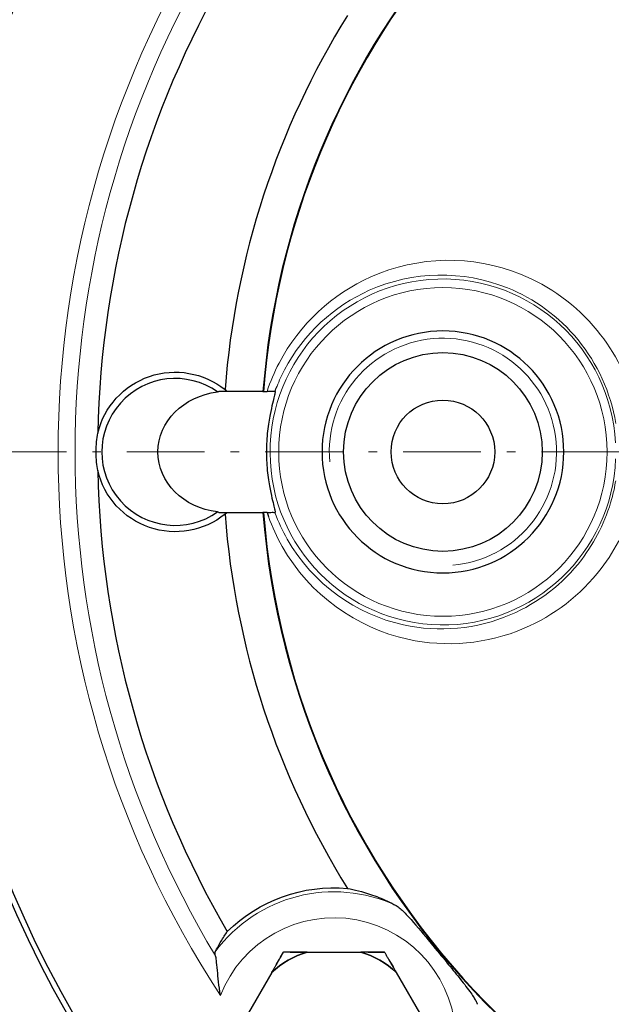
# Model space of a CAD drawing. Header units: millimetres. Extents: x 18 to 610, y -123 to 280.
# Tile 14 of 44: x 422 to 456, y -75 to -18. Entities that reach past the tile are written whole.
import ezdxf

# ---------------------------------------------------------------- set-up
doc = ezdxf.new("R2010")
doc.units = ezdxf.units.MM
doc.linetypes.add('CENTER', pattern=[8, 4.5, -1.5, 0.5, -1.5])
doc.linetypes.add('SOLID', pattern=[0])
doc.styles.add('Arial', font='Arial.ttf', dxfattribs={"height": 5})
doc.dimstyles.get("Standard").update_dxf_attribs({"dimtxt": 5, "dimasz": 5, "dimexe": 0.18, "dimexo": 0.0625, "dimgap": 0.09, "dimtad": 0, "dimtih": 1, "dimtoh": 1, "dimdec": 4, "dimzin": 0, "dimdsep": 46, "dimtxsty": 'Arial', "dimcen": 0.09, "dimadec": 0, "dimazin": 0, "dimtfac": 1, "dimtdec": 4, "dimtofl": 0, "dimtmove": 0, "dimatfit": 3, "dimfxl": 0, "dimtolj": 1, "dimtzin": 0, "dimarcsym": 0})

# ---------------------------------------------------------------- blocks, each defined once
blk = doc.blocks.new('*D4')
at = {"color": 0, "lineweight": -2}
for p, q in [((381.844, -59.546), (381.844, -114.778)), ((580.844, -59.546), (580.844, -114.778)), ((386.844, -113.378), (575.844, -113.378))]:
    blk.add_line(p, q, dxfattribs=at)
at = {"color": 0}
for points in [[(386.844, -112.545), (386.844, -114.211), (381.844, -113.378)], [(575.844, -114.211), (575.844, -112.545), (580.844, -113.378)]]:
    blk.add_solid(points, dxfattribs=at)
at = {"layer": 'Defpoints', "color": 0}
for p in [(381.844, -59.546), (580.844, -59.546), (580.844, -113.378)]:
    blk.add_point(p, dxfattribs=at)
at = {"color": 0, "lineweight": 9, "insert": (420.907, -108.325), "char_height": 5, "attachment_point": 5, "style": 'Arial'}
blk.add_mtext('\\A1;199.0', dxfattribs=at)
blk = doc.blocks.new('*D6')
at = {"color": 0, "lineweight": -2}
for p, q in [((511.043, -101.422), (438.885, 39.288)), ((451.644, 14.407), (508.762, -96.973))]:
    blk.add_line(p, q, dxfattribs=at)
at = {"color": 0}
blk.add_solid([(508.02, -97.353), (509.503, -96.592), (511.043, -101.422)], dxfattribs=at)
at = {"layer": 'Defpoints', "color": 0}
for p in [(451.644, 14.407), (511.043, -101.422)]:
    blk.add_point(p, dxfattribs=at)
at = {"color": 0, "lineweight": 9, "insert": (449.718, 29.537), "char_height": 5, "attachment_point": 5, "rotation": 297.1495, "style": 'Arial'}
blk.add_mtext('\\A1;Ø130.2', dxfattribs=at)
blk = doc.blocks.new('BlockOfCenters_1', base_point=(481.344, -43.507))
at = {"color": 6, "linetype": 'CENTER', "lineweight": 9}
blk.add_lwpolyline([(560.544, -43.507), (402.144, -43.507)], dxfattribs=at)
blk = doc.blocks.new('BlockOfViews_1')
at = {"linetype": 'SOLID', "lineweight": 30}
for p, q in [((435.925, -40.007, 10.232), (433.374, -40.007, 5.447)), ((433.374, -47.007, 5.447), (435.925, -47.007, 10.232)), ((438.48, -72.441, 14.472), (441.593, -72.441, 14.472)), ((436.428, -73.626, 14.472), (434.871, -76.322, 14.472)), ((443.646, -73.626, 14.472), (445.203, -76.322, 14.472))]:
    blk.add_line(p, q, dxfattribs=at)
at = {"color": 196, "linetype": 'SOLID', "lineweight": 9, "extrusion": (0, 0, -1)}
blk.add_circle((-446.344, -43.507, -30.432), 9.509, dxfattribs=at)
at = {"linetype": 'SOLID', "lineweight": 30, "extrusion": (0, 0, -1)}
blk.add_circle((-446.344, -43.507, -30.432), 7, dxfattribs=at)
at = {"linetype": 'SOLID', "lineweight": 30}
for centre, radius in [((446.344, -43.507, 29.432), 5.75), ((446.344, -43.507, 20.432), 3)]:
    blk.add_circle(centre, radius, dxfattribs=at)
for centre, radius, start, end in [((481.344, -43.507, -7.768), 65.4, 48.54992, 318.36116), ((481.344, -43.507, 10.232), 65.086, 48.87291, 318.68174), ((481.344, -43.507, 10.232), 45.553, 33.4651, 175.5936), ((481.344, -43.507, 10.232), 45.519, 33.399, 175.5901), ((481.344, -43.507, 2.032), 55, 149.6959, 178.875), ((481.344, -43.507, 2.032), 47.75, 148.0785, 175.6711), ((430.844, -43.507, 6.232), 4.25, 54.7338, 305.2662), ((481.344, -43.507, 2.032), 55, 181.125, 210.3041), ((481.344, -43.507, 2.032), 47.75, 184.3289, 211.9215), ((481.344, -43.507, 10.232), 45.553, 184.4064, 339.4342), ((481.344, -43.507, 10.232), 45.519, 184.4099, 339.4181), ((440.037, -77.507, 14.472), 5.3, 107.0799, 132.9201), ((440.037, -77.507, 14.472), 5.3, 47.0799, 72.9201)]:
    blk.add_arc(centre, radius, start, end, dxfattribs=at)
at = {"color": 196, "linetype": 'SOLID', "lineweight": 9}
for centre, radius, start, end in [((481.344, -43.507, 10.232), 57.285, 146.7024, 213.2976), ((446.344, -43.507, 29.941), 10.009, 3.0508, 357.7536), ((440.037, -77.507, 8.785), 8.551, 65.099, 143.5025)]:
    blk.add_arc(centre, radius, start, end, dxfattribs=at)
at = {"color": 196, "linetype": 'SOLID', "lineweight": 9, "extrusion": (0, 0, -1)}
for centre, radius, start, end in [((-481.344, -43.507, -9.406), 56.3, 328.8077, 31.1923), ((-440.037, -77.507, -10.232), 7.051, 21.2111, 259.8727)]:
    blk.add_arc(centre, radius, start, end, dxfattribs=at)
at = {"linetype": 'SOLID', "lineweight": 9, "extrusion": (0, 0, -1)}
blk.add_arc((-446.344, -43.507, -29.432), 6.58, 355, 265, dxfattribs=at)
at = {"linetype": 'SOLID', "lineweight": 30, "extrusion": (-2.45015e-16, 0, -1)}
for centre, radius, start, end in [((-430.844, -43.507, -2.032), 4.617, 13.5252, 128.6872), ((-430.844, -43.507, -2.032), 4.617, 231.3128, 346.4748), ((-440.037, -77.507, -2.032), 8.786, 45.3209, 95.0791)]:
    blk.add_arc(centre, radius, start, end, dxfattribs=at)
at = {"linetype": 'SOLID', "lineweight": 30, "extrusion": (0, 0, -1)}
for start, end in [(47.0799, 72.9201), (107.0799, 132.9201)]:
    blk.add_arc((-440.037, -77.507, -14.472), 5.3, start, end, dxfattribs=at)
at = {"linetype": 'SOLID', "lineweight": 30, "extrusion": (-0.866025, 0.5, -9.51527e-13)}
blk.add_arc((-152.33, 2.22, -414.77), 12.435, 101.8388, 106.3028, dxfattribs=at)
at = {"linetype": 'SOLID', "lineweight": 30, "extrusion": (1.18332e-12, 1, -5.09917e-12)}
blk.add_arc((-440.602, 2.22, -72.441), 12.435, 75.5633, 80.1731, dxfattribs=at)
at = {"linetype": 'SOLID', "lineweight": 30, "extrusion": (-1.18332e-12, 1, -5.09917e-12)}
blk.add_arc((-439.471, 2.22, -72.441), 12.435, 101.8389, 106.3028, dxfattribs=at)
at = {"linetype": 'SOLID', "lineweight": 30, "extrusion": (0.866025, 0.5, -5.62356e-12)}
blk.add_arc((-287.707, 2.22, 347.396), 12.435, 75.5633, 80.1731, dxfattribs=at)
at = {"linetype": 'SOLID', "lineweight": 30, "extrusion": (0, 0, -1)}
for centre, start_param, end_param in [((433.816, -43.507, 6.232), 1.701746, 4.581439), ((435.964, -43.507, 10.232), 4.702731, 4.711215), ((435.964, -43.507, 10.232), 1.571971, 1.580454)]:
    blk.add_ellipse(centre, major_axis=(3.973, 0), ratio=0.881042, start_param=start_param, end_param=end_param, dxfattribs=at)
at = {"color": 196, "linetype": 'SOLID', "lineweight": 9}
for points, knots in [([(457.486, -40.928, 21.218), (457.093, -39.285, 21.034), (456.319, -37.75, 20.669), (454.069, -35.001, 19.594), (452.513, -33.89, 18.843), (448.05, -32.095, 16.647), (444.894, -32.162, 15.044), (439.981, -34.352, 12.464), (438.046, -36.089, 11.414), (436.581, -38.894, 10.61), (436.349, -39.44, 10.482), (436.16, -40.007, 10.377)], [-71.970865, -71.970865, -71.970865, -71.970865, -66.81395, -66.81395, -60.792894, -60.792894, -50.794362, -50.794362, -42.749305, -42.749305, -40.91228, -40.91228, -40.91228, -40.91228]), ([(436.737, -39.699, 11.298), (436.865, -39.379, 11.376), (437.008, -39.068, 11.462), (438.269, -36.657, 12.221), (440.057, -35.054, 13.284), (444.594, -33.036, 15.898), (447.507, -32.977, 17.521), (451.622, -34.637, 19.746), (453.057, -35.663, 20.507), (455.281, -38.382, 21.674), (456.059, -40.07, 22.076), (456.351, -41.852, 22.227)], [41.593891, 41.593891, 41.593891, 41.593891, 42.749305, 42.749305, 50.794362, 50.794362, 60.792894, 60.792894, 66.81395, 66.81395, 72.78235, 72.78235, 72.78235, 72.78235]), ([(456.349, -45.172, 22.226), (456.292, -45.521, 22.196), (456.217, -45.864, 22.158), (455.773, -47.49, 21.928), (455.164, -48.701, 21.612), (453.286, -51.155, 20.627), (451.846, -52.247, 19.866), (448.291, -53.766, 17.946), (446.113, -53.958, 16.744), (441.344, -52.915, 14.042), (438.814, -51.168, 12.547), (437.055, -48.063, 11.49), (436.814, -47.544, 11.345), (436.619, -47.007, 11.227)], [76.441873, 76.441873, 76.441873, 76.441873, 77.604829, 77.604829, 82.023675, 82.023675, 88.173186, 88.173186, 95.902177, 95.902177, 106.075564, 106.075564, 107.975966, 107.975966, 107.975966, 107.975966]), ([(436.243, -47.249, 10.424), (436.458, -47.848, 10.542), (436.724, -48.425, 10.688), (438.635, -51.803, 11.736), (441.374, -53.697, 13.212), (446.539, -54.832, 15.88), (448.9, -54.627, 17.066), (452.756, -52.982, 18.962), (454.317, -51.8, 19.714), (456.355, -49.139, 20.686), (457.016, -47.826, 20.997), (457.431, -46.307, 21.193), (457.463, -46.183, 21.208), (457.492, -46.057, 21.222)], [-108.028101, -108.028101, -108.028101, -108.028101, -106.075564, -106.075564, -95.902177, -95.902177, -88.173186, -88.173186, -82.023675, -82.023675, -77.604829, -77.604829, -77.212407, -77.212407, -77.212407, -77.212407])]:
    blk.add_open_spline(points, degree=3, knots=knots, dxfattribs=at)
at = {"linetype": 'SOLID', "lineweight": 30}
for points in [[(436.619, -40.007, 11.227), (436.657, -39.904, 11.25), (436.696, -39.801, 11.274), (436.737, -39.699, 11.298)], [(433.297, -40.037, 6.232), (433.311, -40.019, 5.977), (433.335, -40.008, 5.712), (433.374, -40.007, 5.447)], [(433.73, -39.903, 2.032), (433.757, -39.937, 2.142), (433.783, -39.971, 2.251), (433.81, -40.006, 2.36)], [(433.374, -47.007, 5.447), (433.335, -47.006, 5.712), (433.311, -46.995, 5.977), (433.297, -46.977, 6.232)], [(433.81, -47.008, 2.36), (433.783, -47.043, 2.251), (433.757, -47.078, 2.142), (433.73, -47.111, 2.032)], [(436.16, -47.007, 10.377), (436.187, -47.088, 10.392), (436.215, -47.169, 10.408), (436.243, -47.249, 10.424)]]:
    blk.add_open_spline(points, degree=3, dxfattribs=at)
for points, knots in [([(435.959, -40.007, 10.232), (435.962, -40.007, 10.234), (435.964, -40.007, 10.236), (436.03, -40.007, 10.284), (436.095, -40.008, 10.331), (436.159, -40.009, 10.377)], [-8.5856679, -8.5856679, -8.5856679, -8.5856679, -8.5762377, -8.5762377, -8.3401964, -8.3401964, -8.3401964, -8.3401964]), ([(436.618, -40.009, 11.227), (436.621, -40.007, 11.34), (436.623, -40.007, 11.451), (436.632, -40.01, 11.996), (436.633, -40.03, 12.452), (436.619, -40.119, 13.374), (436.603, -40.189, 13.839), (436.553, -40.392, 14.747), (436.518, -40.525, 15.189), (436.435, -40.872, 16.018), (436.386, -41.085, 16.405), (436.311, -41.474, 16.911), (436.285, -41.617, 17.071), (436.236, -41.936, 17.361), (436.212, -42.111, 17.492), (436.171, -42.484, 17.707), (436.154, -42.683, 17.791), (436.131, -43.091, 17.904), (436.125, -43.3, 17.932), (436.125, -43.507, 17.932)], [2.143635, 2.143635, 2.143635, 2.143635, 2.468805, 2.468805, 3.777242, 3.777242, 5.085679, 5.085679, 6.394117, 6.394117, 7.702554, 7.702554, 8.322892, 8.322892, 8.943231, 8.943231, 9.563569, 9.563569, 10.183908, 10.183908, 10.183908, 10.183908]), ([(436.618, -40.009, 11.227), (436.615, -40.01, 11.099), (436.587, -40.013, 10.972), (436.498, -40.014, 10.758), (436.446, -40.014, 10.67), (436.318, -40.012, 10.509), (436.243, -40.01, 10.437), (436.159, -40.009, 10.377)], [0, 0, 0, 0, 0.3848186, 0.3848186, 0.6915455, 0.6915455, 0.9994425, 0.9994425, 0.9994425, 0.9994425]), ([(426.354, -44.587, 2.032), (426.329, -44.433, 2.16), (426.307, -44.27, 2.268), (426.275, -43.912, 2.428), (426.265, -43.716, 2.478), (426.265, -43.298, 2.478), (426.275, -43.102, 2.428), (426.307, -42.744, 2.268), (426.329, -42.581, 2.16), (426.354, -42.427, 2.032)], [1.289992, 1.289992, 1.289992, 1.289992, 1.882491, 1.882491, 2.509989, 2.509989, 3.137486, 3.137486, 3.729985, 3.729985, 3.729985, 3.729985]), ([(436.125, -43.507, 17.932), (436.125, -43.714, 17.932), (436.131, -43.923, 17.904), (436.154, -44.332, 17.791), (436.171, -44.53, 17.707), (436.212, -44.904, 17.492), (436.236, -45.079, 17.361), (436.285, -45.397, 17.071), (436.311, -45.54, 16.911), (436.386, -45.93, 16.405), (436.435, -46.142, 16.018), (436.518, -46.489, 15.189), (436.553, -46.622, 14.747), (436.603, -46.825, 13.839), (436.619, -46.895, 13.374), (436.633, -46.984, 12.452), (436.632, -47.004, 11.996), (436.623, -47.007, 11.451), (436.621, -47.007, 11.34), (436.618, -47.005, 11.227)], [10.183908, 10.183908, 10.183908, 10.183908, 10.804246, 10.804246, 11.424585, 11.424585, 12.044923, 12.044923, 12.665262, 12.665262, 13.973699, 13.973699, 15.282136, 15.282136, 16.590573, 16.590573, 17.899011, 17.899011, 18.22418, 18.22418, 18.22418, 18.22418]), ([(436.159, -47.006, 10.377), (436.095, -47.007, 10.331), (436.03, -47.007, 10.284), (435.964, -47.007, 10.236), (435.962, -47.007, 10.234), (435.959, -47.007, 10.232)], [8.3401964, 8.3401964, 8.3401964, 8.3401964, 8.5762377, 8.5762377, 8.5856679, 8.5856679, 8.5856679, 8.5856679]), ([(436.159, -47.006, 10.377), (436.186, -47.005, 10.396), (436.211, -47.005, 10.416), (436.347, -47.002, 10.533), (436.438, -47, 10.65), (436.54, -47, 10.85), (436.567, -47.001, 10.923), (436.606, -47.003, 11.073), (436.617, -47.004, 11.15), (436.618, -47.005, 11.227)], [0, 0, 0, 0, 0.097746, 0.097746, 0.537325, 0.537325, 0.771407, 0.771407, 1.002655, 1.002655, 1.002655, 1.002655]), ([(440.815, -68.755, 2.032), (441.223, -68.832, 3.176), (441.673, -68.943, 4.374), (442.468, -69.213, 6.305), (442.793, -69.341, 7.054), (443.297, -69.575, 8.116), (443.465, -69.659, 8.456), (443.637, -69.751, 8.785)], [1.040291, 1.040291, 1.040291, 1.040291, 4.553172, 4.553172, 6.829758, 6.829758, 7.937867, 7.937867, 7.937867, 7.937867]), ([(443.637, -69.751, 8.785), (443.706, -69.789, 8.918), (443.79, -69.852, 9.036), (444.003, -70.039, 9.285), (444.163, -70.198, 9.429), (444.722, -70.807, 9.778), (445.122, -71.288, 9.887), (445.602, -71.869, 9.956), (445.72, -72.012, 9.967), (445.901, -72.232, 9.978), (445.965, -72.309, 9.981), (446.082, -72.451, 9.983), (446.134, -72.515, 9.983), (446.248, -72.653, 9.981), (446.308, -72.727, 9.979), (446.471, -72.924, 9.971), (446.574, -73.05, 9.962), (446.795, -73.32, 9.935), (446.916, -73.467, 9.915), (447.254, -73.883, 9.838), (447.478, -74.163, 9.762), (447.894, -74.709, 9.526), (448.043, -74.922, 9.384), (448.193, -75.162, 9.175), (448.237, -75.236, 9.1), (448.301, -75.363, 8.946), (448.325, -75.418, 8.868), (448.34, -75.465, 8.785)], [0, 0, 0, 0, 0.463384, 0.463384, 1.12887, 1.12887, 2.310299, 2.310299, 2.689403, 2.689403, 2.896978, 2.896978, 3.068045, 3.068045, 3.26456, 3.26456, 3.596541, 3.596541, 3.986816, 3.986816, 4.713108, 4.713108, 5.482845, 5.482845, 5.847384, 5.847384, 6.161059, 6.161059, 6.161059, 6.161059]), ([(433.163, -72.421, 8.785), (433.265, -72.22, 7.702), (433.378, -72.015, 6.557), (433.614, -71.622, 4.266), (433.738, -71.432, 3.119), (433.859, -71.259, 2.032)], [0.999786, 0.999786, 0.999786, 0.999786, 4.184941, 4.184941, 7.373204, 7.373204, 7.373204, 7.373204]), ([(433.182, -72.666, 9.406), (433.166, -72.606, 9.311), (433.156, -72.555, 9.21), (433.149, -72.473, 9.001), (433.153, -72.442, 8.894), (433.163, -72.421, 8.785)], [0.000001, 0.000001, 0.000001, 0.000001, 0.3407237, 0.3407237, 0.6743841, 0.6743841, 0.6743841, 0.6743841]), ([(433.463, -74.956, 10.232), (433.462, -74.951, 10.232), (433.461, -74.946, 10.232), (433.374, -74.391, 10.231), (433.326, -73.9, 10.151), (433.266, -73.271, 9.918), (433.248, -73.077, 9.811), (433.216, -72.825, 9.61), (433.201, -72.734, 9.515), (433.182, -72.666, 9.406)], [-1.965118, -1.965118, -1.965118, -1.965118, -1.956218, -1.956218, -0.969671, -0.969671, -0.388896, -0.388896, -0.000048, -0.000048, -0.000048, -0.000048]), ([(437.112, -72.441, 14.155), (437.1, -72.461, 14.162), (437.088, -72.482, 14.168), (437.064, -72.523, 14.182), (437.052, -72.544, 14.189), (437.029, -72.585, 14.202), (437.017, -72.605, 14.208), (436.993, -72.647, 14.221), (436.981, -72.667, 14.228), (436.957, -72.708, 14.24), (436.945, -72.729, 14.247), (436.921, -72.77, 14.259), (436.909, -72.791, 14.265), (436.885, -72.833, 14.278), (436.873, -72.853, 14.284), (436.85, -72.895, 14.296), (436.838, -72.916, 14.301), (436.814, -72.957, 14.313), (436.802, -72.978, 14.319), (436.778, -73.019, 14.33), (436.766, -73.04, 14.336), (436.742, -73.082, 14.347), (436.73, -73.103, 14.352), (436.705, -73.144, 14.363), (436.693, -73.165, 14.369), (436.669, -73.207, 14.379), (436.657, -73.228, 14.384), (436.633, -73.269, 14.394), (436.621, -73.29, 14.399), (436.597, -73.332, 14.409), (436.585, -73.353, 14.414), (436.561, -73.395, 14.424), (436.549, -73.416, 14.428), (436.525, -73.458, 14.438), (436.512, -73.479, 14.442), (436.488, -73.521, 14.451), (436.476, -73.542, 14.455), (436.452, -73.584, 14.464), (436.44, -73.605, 14.468), (436.428, -73.626, 14.472)], [0, 0, 0, 0, 0.042359, 0.042359, 0.0847181, 0.0847181, 0.1270771, 0.1270771, 0.1694361, 0.1694361, 0.2117951, 0.2117951, 0.2541542, 0.2541542, 0.2965132, 0.2965132, 0.3388722, 0.3388722, 0.3812312, 0.3812312, 0.4235903, 0.4235903, 0.4659493, 0.4659493, 0.5083083, 0.5083083, 0.5506673, 0.5506673, 0.5930264, 0.5930264, 0.6353854, 0.6353854, 0.6777444, 0.6777444, 0.7201034, 0.7201034, 0.7624625, 0.7624625, 0.8048215, 0.8048215, 0.8048215, 0.8048215]), ([(438.48, -72.441, 14.472), (438.456, -72.441, 14.468), (438.432, -72.441, 14.464), (438.383, -72.441, 14.455), (438.359, -72.441, 14.451), (438.31, -72.441, 14.442), (438.286, -72.441, 14.438), (438.238, -72.441, 14.428), (438.213, -72.441, 14.424), (438.165, -72.441, 14.414), (438.141, -72.441, 14.409), (438.093, -72.441, 14.399), (438.069, -72.441, 14.394), (438.02, -72.441, 14.384), (437.996, -72.441, 14.379), (437.948, -72.441, 14.368), (437.924, -72.441, 14.363), (437.876, -72.441, 14.352), (437.852, -72.441, 14.347), (437.804, -72.441, 14.336), (437.78, -72.441, 14.33), (437.732, -72.441, 14.319), (437.708, -72.441, 14.313), (437.66, -72.441, 14.301), (437.636, -72.441, 14.296), (437.588, -72.441, 14.284), (437.564, -72.441, 14.278), (437.516, -72.441, 14.265), (437.492, -72.441, 14.259), (437.445, -72.441, 14.247), (437.421, -72.441, 14.24), (437.373, -72.441, 14.228), (437.349, -72.441, 14.221), (437.302, -72.441, 14.208), (437.278, -72.441, 14.202), (437.23, -72.441, 14.189), (437.207, -72.441, 14.182), (437.159, -72.441, 14.168), (437.135, -72.441, 14.162), (437.112, -72.441, 14.155)], [0, 0, 0, 0, 0.0280098, 0.0280098, 0.0560196, 0.0560196, 0.0840294, 0.0840294, 0.1120392, 0.1120392, 0.1400489, 0.1400489, 0.1680587, 0.1680587, 0.1960685, 0.1960685, 0.2240783, 0.2240783, 0.2520881, 0.2520881, 0.2800979, 0.2800979, 0.3081077, 0.3081077, 0.3361175, 0.3361175, 0.3641273, 0.3641273, 0.3921371, 0.3921371, 0.4201468, 0.4201468, 0.4481566, 0.4481566, 0.4761664, 0.4761664, 0.5041762, 0.5041762, 0.532186, 0.532186, 0.532186, 0.532186]), ([(442.962, -72.441, 14.155), (442.938, -72.441, 14.162), (442.914, -72.441, 14.168), (442.867, -72.441, 14.182), (442.843, -72.441, 14.189), (442.796, -72.441, 14.202), (442.772, -72.441, 14.208), (442.724, -72.441, 14.221), (442.7, -72.441, 14.228), (442.653, -72.441, 14.24), (442.629, -72.441, 14.247), (442.581, -72.441, 14.259), (442.557, -72.441, 14.265), (442.509, -72.441, 14.278), (442.485, -72.441, 14.284), (442.438, -72.441, 14.296), (442.414, -72.441, 14.301), (442.366, -72.441, 14.313), (442.342, -72.441, 14.319), (442.294, -72.441, 14.33), (442.27, -72.441, 14.336), (442.222, -72.441, 14.347), (442.198, -72.441, 14.352), (442.15, -72.441, 14.363), (442.125, -72.441, 14.368), (442.077, -72.441, 14.379), (442.053, -72.441, 14.384), (442.005, -72.441, 14.394), (441.981, -72.441, 14.399), (441.933, -72.441, 14.409), (441.908, -72.441, 14.414), (441.86, -72.441, 14.424), (441.836, -72.441, 14.428), (441.787, -72.441, 14.438), (441.763, -72.441, 14.442), (441.715, -72.441, 14.451), (441.691, -72.441, 14.455), (441.642, -72.441, 14.464), (441.618, -72.441, 14.468), (441.593, -72.441, 14.472)], [0, 0, 0, 0, 0.0423631, 0.0423631, 0.0847261, 0.0847261, 0.1270892, 0.1270892, 0.1694523, 0.1694523, 0.2118154, 0.2118154, 0.2541784, 0.2541784, 0.2965415, 0.2965415, 0.3389046, 0.3389046, 0.3812676, 0.3812676, 0.4236307, 0.4236307, 0.4659938, 0.4659938, 0.5083568, 0.5083568, 0.5507199, 0.5507199, 0.593083, 0.593083, 0.6354461, 0.6354461, 0.6778091, 0.6778091, 0.7201722, 0.7201722, 0.7625353, 0.7625353, 0.8048983, 0.8048983, 0.8048983, 0.8048983]), ([(443.646, -73.626, 14.472), (443.634, -73.605, 14.468), (443.622, -73.584, 14.464), (443.597, -73.542, 14.455), (443.585, -73.521, 14.451), (443.561, -73.479, 14.442), (443.549, -73.458, 14.438), (443.525, -73.416, 14.428), (443.513, -73.395, 14.424), (443.488, -73.353, 14.414), (443.476, -73.332, 14.409), (443.452, -73.29, 14.399), (443.44, -73.269, 14.394), (443.416, -73.228, 14.384), (443.404, -73.207, 14.379), (443.38, -73.165, 14.368), (443.368, -73.144, 14.363), (443.344, -73.103, 14.352), (443.332, -73.082, 14.347), (443.308, -73.04, 14.336), (443.296, -73.019, 14.33), (443.272, -72.978, 14.319), (443.26, -72.957, 14.313), (443.236, -72.915, 14.301), (443.224, -72.895, 14.296), (443.2, -72.853, 14.284), (443.188, -72.833, 14.278), (443.164, -72.791, 14.265), (443.152, -72.77, 14.259), (443.128, -72.729, 14.247), (443.116, -72.708, 14.24), (443.092, -72.667, 14.228), (443.081, -72.647, 14.221), (443.057, -72.605, 14.208), (443.045, -72.585, 14.202), (443.021, -72.544, 14.189), (443.009, -72.523, 14.182), (442.985, -72.482, 14.168), (442.974, -72.461, 14.162), (442.962, -72.441, 14.155)], [0, 0, 0, 0, 0.0280135, 0.0280135, 0.056027, 0.056027, 0.0840405, 0.0840405, 0.112054, 0.112054, 0.1400675, 0.1400675, 0.1680811, 0.1680811, 0.1960946, 0.1960946, 0.2241081, 0.2241081, 0.2521216, 0.2521216, 0.2801351, 0.2801351, 0.3081486, 0.3081486, 0.3361621, 0.3361621, 0.3641756, 0.3641756, 0.3921891, 0.3921891, 0.4202026, 0.4202026, 0.4482162, 0.4482162, 0.4762297, 0.4762297, 0.5042432, 0.5042432, 0.5322567, 0.5322567, 0.5322567, 0.5322567])]:
    blk.add_open_spline(points, degree=3, knots=knots, dxfattribs=at)
blk.add_blockref('BlockOfCenters_1', (481.344, -43.507))

msp = doc.modelspace()

# ---------------------------------------------------------------- block references
msp.add_blockref('BlockOfViews_1', (0, 0))

# ---------------------------------------------------------------- dimensions: what is measured, and where the dimension line sits
at = {"lineweight": 9}
dim = msp.add_diameter_dim_2p(p1=(451.644, 14.407), p2=(511.043, -101.422), dimstyle='Standard', override={"dimtxt": 5, "dimasz": 5, "dimexe": 1.4, "dimexo": 0, "dimgap": 2.5, "dimtad": 1, "dimtih": 0, "dimtoh": 0, "dimdec": 1, "dimlfac": 1, "dimpost": '״<>', "dimse1": 0, "dimse2": 0, "dimtofl": 1}, dxfattribs=at)
dim.commit()
dim.dimension.update_dxf_attribs({"geometry": '*D6', "text_midpoint": (445.1, 27.169), "dimtype": 163})
dim = msp.add_linear_dim(base=(580.844, -113.378), p1=(381.844, -59.546), p2=(580.844, -59.546), dimstyle='Standard', override={"dimtxt": 5, "dimasz": 5, "dimexe": 1.4, "dimexo": 0, "dimgap": 2.5, "dimtad": 1, "dimtih": 0, "dimtoh": 1, "dimdec": 1, "dimlfac": 1, "dimpost": '<>', "dimsah": 1, "dimse1": 0, "dimse2": 0, "dimtix": 1}, dxfattribs=at)
dim.commit()
dim.dimension.update_dxf_attribs({"geometry": '*D4', "text_midpoint": (420.907, -113.378), "dimtype": 160})

doc.saveas('drawing.dxf')
